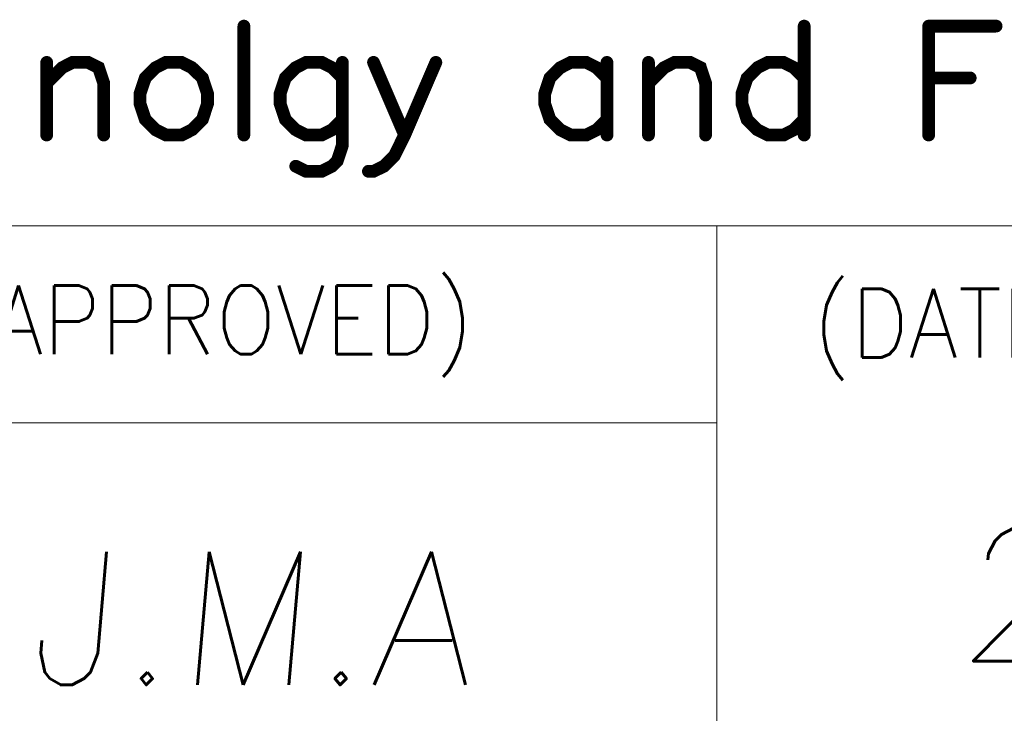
# Model space of a CAD drawing. Header units: millimetres. Extents: x 4497 to 11741, y 5958 to 12619.
# Tile 107 of 256: x 7200 to 7217, y 6507 to 6519. Entities that reach past the tile are written whole.
import ezdxf
from ezdxf.enums import TextEntityAlignment as Align

# ---------------------------------------------------------------- set-up
doc = ezdxf.new("R2010")
doc.units = ezdxf.units.MM
doc.header["$LTSCALE"] = 0.8
doc.layers.get('0').update_dxf_attribs({"linetype": 'CONTINUOUS', "lineweight": 0})
doc.layers.add('2', color=3, linetype='CONTINUOUS', lineweight=0)
doc.styles.get("Standard").update_dxf_attribs({"font": 'romans.shx', "width": 0.8, "oblique": 5, "bigfont": 'whgtxt.shx'})

# ---------------------------------------------------------------- blocks, each defined once
blk = doc.blocks.new('SMOOTH_0$064516')
at = {"const_width": 0.0323}
blk.add_lwpolyline([(-0.0161, 0, 1), (0.0161, 0, 1)], format="xyb", close=True, dxfattribs=at)
blk = doc.blocks.new('logo')
at = {"color": 7, "const_width": 0.859}
for points in [[(-3449.151, 5311.965), (-3449.151, 5304.641)], [(-3411.479, 5311.965), (-3411.479, 5304.641)], [(-3403.107, 5311.965), (-3398.573, 5311.965)], [(-3403.107, 5311.965), (-3403.107, 5304.641)], [(-3462.409, 5308.127), (-3461.362, 5309.175), (-3460.666, 5309.527), (-3459.618, 5309.527), (-3458.923, 5309.175), (-3458.571, 5308.127), (-3458.571, 5304.641)], [(-3462.409, 5309.527), (-3462.409, 5304.641)], [(-3454.389, 5309.527), (-3455.084, 5309.175), (-3455.78, 5308.479), (-3456.132, 5307.431), (-3456.132, 5306.736), (-3455.78, 5305.688), (-3455.084, 5304.993), (-3454.389, 5304.641), (-3453.341, 5304.641), (-3452.646, 5304.993), (-3451.942, 5305.688), (-3451.598, 5306.736), (-3451.598, 5307.431), (-3451.942, 5308.479), (-3452.646, 5309.175), (-3453.341, 5309.527), (-3454.389, 5309.527)], [(-3442.53, 5308.479), (-3443.226, 5309.175), (-3443.921, 5309.527), (-3444.969, 5309.527), (-3445.664, 5309.175), (-3446.36, 5308.479), (-3446.712, 5307.431), (-3446.712, 5306.736), (-3446.36, 5305.688), (-3445.664, 5304.993), (-3444.969, 5304.641), (-3443.921, 5304.641), (-3443.226, 5304.993), (-3442.53, 5305.688)], [(-3442.53, 5309.527), (-3442.53, 5303.945), (-3442.874, 5302.897), (-3443.226, 5302.545), (-3443.921, 5302.202), (-3444.969, 5302.202), (-3445.664, 5302.545)], [(-3436.244, 5309.527), (-3438.34, 5304.641), (-3439.035, 5303.241), (-3439.739, 5302.545), (-3440.435, 5302.202), (-3440.778, 5302.202)], [(-3440.435, 5309.527), (-3438.34, 5304.641)], [(-3424.738, 5308.479), (-3425.433, 5309.175), (-3426.129, 5309.527), (-3427.176, 5309.527), (-3427.872, 5309.175), (-3428.576, 5308.479), (-3428.92, 5307.431), (-3428.92, 5306.736), (-3428.576, 5305.688), (-3427.872, 5304.993), (-3427.176, 5304.641), (-3426.129, 5304.641), (-3425.433, 5304.993), (-3424.738, 5305.688)], [(-3424.738, 5309.527), (-3424.738, 5304.641)], [(-3421.947, 5308.127), (-3420.899, 5309.175), (-3420.204, 5309.527), (-3419.156, 5309.527), (-3418.452, 5309.175), (-3418.109, 5308.127), (-3418.109, 5304.641)], [(-3421.947, 5309.527), (-3421.947, 5304.641)], [(-3411.479, 5308.479), (-3412.175, 5309.175), (-3412.87, 5309.527), (-3413.918, 5309.527), (-3414.622, 5309.175), (-3415.318, 5308.479), (-3415.661, 5307.431), (-3415.661, 5306.736), (-3415.318, 5305.688), (-3414.622, 5304.993), (-3413.918, 5304.641), (-3412.87, 5304.641), (-3412.175, 5304.993), (-3411.479, 5305.688)], [(-3403.107, 5308.479), (-3400.316, 5308.479)]]:
    blk.add_lwpolyline(points, dxfattribs=at)
at = {"color": 7, "xscale": 13.31, "yscale": 13.31, "zscale": 13.31}
for p in [(-3449.151, 5311.965), (-3411.479, 5311.965), (-3403.107, 5311.965), (-3403.107, 5311.965), (-3398.573, 5311.965), (-3462.409, 5309.527), (-3461.362, 5309.175), (-3460.666, 5309.527), (-3459.618, 5309.527), (-3458.923, 5309.175), (-3455.084, 5309.175), (-3454.389, 5309.527), (-3454.389, 5309.527), (-3453.341, 5309.527), (-3452.646, 5309.175), (-3445.664, 5309.175), (-3444.969, 5309.527), (-3443.921, 5309.527), (-3443.226, 5309.175), (-3442.53, 5309.527), (-3440.435, 5309.527), (-3436.244, 5309.527), (-3427.872, 5309.175), (-3427.176, 5309.527), (-3426.129, 5309.527), (-3425.433, 5309.175), (-3424.738, 5309.527), (-3421.947, 5309.527), (-3420.899, 5309.175), (-3420.204, 5309.527), (-3419.156, 5309.527), (-3418.452, 5309.175), (-3414.622, 5309.175), (-3413.918, 5309.527), (-3412.87, 5309.527), (-3412.175, 5309.175), (-3455.78, 5308.479), (-3451.942, 5308.479), (-3446.36, 5308.479), (-3442.53, 5308.479), (-3428.576, 5308.479), (-3424.738, 5308.479), (-3415.318, 5308.479), (-3411.479, 5308.479), (-3403.107, 5308.479), (-3400.316, 5308.479), (-3462.409, 5308.127), (-3458.571, 5308.127), (-3421.947, 5308.127), (-3418.109, 5308.127), (-3456.132, 5307.431), (-3451.598, 5307.431), (-3446.712, 5307.431), (-3428.92, 5307.431), (-3415.661, 5307.431), (-3456.132, 5306.736), (-3451.598, 5306.736), (-3446.712, 5306.736), (-3428.92, 5306.736), (-3415.661, 5306.736), (-3455.78, 5305.688), (-3451.942, 5305.688), (-3446.36, 5305.688), (-3442.53, 5305.688), (-3428.576, 5305.688), (-3424.738, 5305.688), (-3415.318, 5305.688), (-3411.479, 5305.688), (-3455.084, 5304.993), (-3452.646, 5304.993), (-3445.664, 5304.993), (-3443.226, 5304.993), (-3427.872, 5304.993), (-3425.433, 5304.993), (-3414.622, 5304.993), (-3412.175, 5304.993), (-3462.409, 5304.641), (-3458.571, 5304.641), (-3454.389, 5304.641), (-3453.341, 5304.641), (-3449.151, 5304.641), (-3444.969, 5304.641), (-3443.921, 5304.641), (-3438.34, 5304.641), (-3438.34, 5304.641), (-3427.176, 5304.641), (-3426.129, 5304.641), (-3424.738, 5304.641), (-3421.947, 5304.641), (-3418.109, 5304.641), (-3413.918, 5304.641), (-3412.87, 5304.641), (-3411.479, 5304.641), (-3403.107, 5304.641), (-3442.53, 5303.945), (-3439.035, 5303.241), (-3445.664, 5302.545), (-3443.226, 5302.545), (-3442.874, 5302.897), (-3439.739, 5302.545), (-3444.969, 5302.202), (-3443.921, 5302.202), (-3440.778, 5302.202), (-3440.435, 5302.202)]:
    blk.add_blockref('SMOOTH_0$064516', p, dxfattribs=at)

msp = doc.modelspace()

# ---------------------------------------------------------------- linework, layer by layer
at = {"color": 7, "linetype": 'Continuous'}
for p, q in [((7167.427, 6515.403), (7242.886, 6515.403)), ((7211.718, 6485.876), (7211.718, 6515.403)), ((7167.427, 6512.123), (7211.718, 6512.123))]:
    msp.add_line(p, q, dxfattribs=at)

# ---------------------------------------------------------------- block references
at = {"color": 3, "linetype": 'Continuous', "xscale": 0.2477402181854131, "yscale": 0.2477402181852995, "zscale": 0.2477402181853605}
msp.add_blockref('logo', (8058.331, 5202.743), dxfattribs=at)

# ---------------------------------------------------------------- texts
at = {"color": 7, "linetype": 'Continuous', "width": 0.933333}
for s, p in [('(APPROVED)', (7199.036, 6514.407)), ('(DATE)', (7213.315, 6514.352))]:
    msp.add_text(s, height=1.1408, dxfattribs=at).set_placement(p, align=Align.TOP_LEFT)
at = {"layer": '2', "oblique": 5}
msp.add_text('2015-12-07', height=2.2157, dxfattribs=at).set_placement((7215.703, 6508.154))
at = {"layer": '2', "linetype": 'Continuous', "oblique": 5}
msp.add_text('J.M.A', height=2.2157, dxfattribs=at).set_placement((7200.218, 6507.757))

doc.saveas('drawing.dxf')
